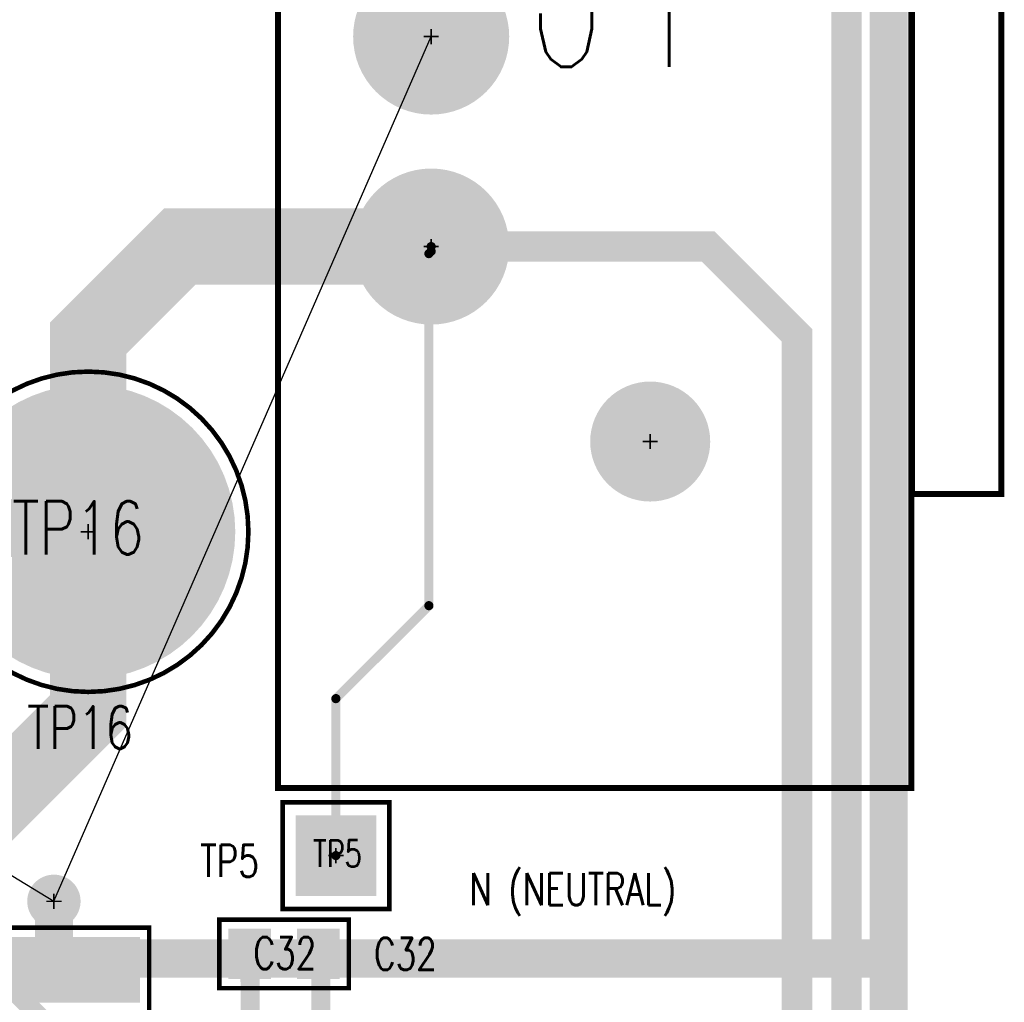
# Model space of a CAD drawing. Extents: x -7.2 to 18.3, y -5.6 to 10.9.
# Tile 107 of 112: x 9.8 to 11.1, y 5 to 6.3. Entities that reach past the tile are written whole.
import ezdxf

# ---------------------------------------------------------------- set-up
doc = ezdxf.new("R2010")
doc.units = 0
for name, pattern in [('SIG_16', [2, 1, 1]), ('SIG_165', [2, 1, 1]), ('SIG_185', [2, 1, 1]), ('SIG_188', [2, 1, 1]), ('SIG_19', [2, 1, 1])]:
    doc.linetypes.add(name, pattern=pattern)
for name, color, linetype in [('2D_LINE_02', 112, 'CONTINUOUS'), ('BOARD_OUTLINE_00', 254, 'CONTINUOUS'), ('DRIL_NPLTE_THRU_01', 16, 'CONTINUOUS'), ('DRIL_NPLTE_THRU_03', 146, 'CONTINUOUS'), ('DRIL_NPLTE_THRU_04', 176, 'CONTINUOUS'), ('DRIL_PLTE_THRU_01', 16, 'CONTINUOUS'), ('DRIL_PLTE_THRU_03', 146, 'CONTINUOUS'), ('DRIL_PLTE_THRU_04', 176, 'CONTINUOUS'), ('DRIL_SYMBOL', 254, 'CONTINUOUS'), ('LINK_00', 2, 'CONTINUOUS'), ('PADS_BOT', 5, 'CONTINUOUS'), ('PADS_INNER', 1, 'CONTINUOUS'), ('PADS_TOP', 1, 'CONTINUOUS'), ('PADS_XR_131', 3, 'CONTINUOUS'), ('PADS_XR_132', 6, 'CONTINUOUS'), ('PADS_XR_133', 254, 'CONTINUOUS'), ('PART_NAME_123', 255, 'CONTINUOUS'), ('PART_NAME_129', 2, 'CONTINUOUS'), ('PART_TOP_2DLINE_123', 255, 'CONTINUOUS'), ('PART_TOP_2DLINE_129', 2, 'CONTINUOUS'), ('TEXT_123', 255, 'CONTINUOUS'), ('TRACE_01', 1, 'CONTINUOUS'), ('TRACE_03', 130, 'CONTINUOUS'), ('VIAPTS', 56, 'CONTINUOUS')]:
    doc.layers.add(name, color=color, linetype=linetype)
doc.styles.add('W0$001', font='simplex', dxfattribs={"width": 0.75})
doc.styles.add('W0$005', font='simplex', dxfattribs={"width": 0.75})
doc.styles.add('W0$006', font='simplex', dxfattribs={"width": 0.75})
doc.styles.add('W0$008', font='simplex', dxfattribs={"width": 0.75})

# ---------------------------------------------------------------- blocks, each defined once
blk = doc.blocks.new('BOARD_1')
at = {"layer": 'BOARD_OUTLINE_00', "const_width": 0.01}
blk.add_lwpolyline([(-2.0303, 2.4627), (9.0698, 2.4627), (9.0698, -5.5373), (-2.0303, -5.5373)], close=True, dxfattribs=at)
blk = doc.blocks.new('DRAWING_275')
at = {"layer": '2D_LINE_02', "const_width": 0.05}
blk.add_lwpolyline([(-2.0303, 2.4627), (9.0698, 2.4627), (9.0698, -5.5373), (-2.0303, -5.5373)], close=True, dxfattribs=at)
blk = doc.blocks.new('SMOOTH_0$05')
at = {"const_width": 0.025}
blk.add_lwpolyline([(-0.0125, 0, 1), (0.0125, 0, 1)], format="xyb", close=True, dxfattribs=at)
blk = doc.blocks.new('DRAWING_276')
at = {"layer": '2D_LINE_02', "const_width": 0.05}
blk.add_lwpolyline([(0.1, 0), (4.125, 0), (4.125, -2.71), (2.95, -2.71), (2.85, -2.61), (2.85, -2.25), (0.1, -2.25)], close=True, dxfattribs=at)
at = {"layer": '2D_LINE_02'}
blk.add_blockref('SMOOTH_0$05', (4.125, -2.71), dxfattribs=at)
blk = doc.blocks.new('SMOOTH_0$006')
at = {"const_width": 0.003}
blk.add_lwpolyline([(-0.0015, 0, 1), (0.0015, 0, 1)], format="xyb", close=True, dxfattribs=at)
blk = doc.blocks.new('SMOOTH_0$001')
at = {"const_width": 0.0005}
blk.add_lwpolyline([(-0.00025, 0, 1), (0.00025, 0, 1)], format="xyb", close=True, dxfattribs=at)
blk = doc.blocks.new('PART_BODY_TOP_334')
at = {"layer": 'PART_TOP_2DLINE_123', "const_width": 0.006}
blk.add_lwpolyline([(0.085, 0.045), (0.085, -0.045), (-0.085, -0.045), (-0.085, 0.045)], close=True, dxfattribs=at)
at = {"layer": 'PART_TOP_2DLINE_129', "const_width": 0.001}
blk.add_lwpolyline([(0.085, 0.045), (0.085, -0.045), (-0.085, -0.045), (-0.085, 0.045)], close=True, dxfattribs=at)
at = {"layer": 'PART_TOP_2DLINE_123'}
for p in [(-0.085, 0.045), (0.085, 0.045), (-0.085, -0.045), (0.085, -0.045)]:
    blk.add_blockref('SMOOTH_0$006', p, dxfattribs=at)
at = {"layer": 'PART_TOP_2DLINE_129'}
for p in [(-0.085, 0.045), (0.085, 0.045), (-0.085, -0.045), (0.085, -0.045)]:
    blk.add_blockref('SMOOTH_0$001', p, dxfattribs=at)
blk = doc.blocks.new('DRIL_HOLE_0')
blk.add_lwpolyline([(0, 0, 1), (0, 0, 1)], format="xyb", close=True)
blk = doc.blocks.new('PAD_1')
blk.add_lwpolyline([(0, 0, 1), (0, 0, 1)], format="xyb", close=True)
blk = doc.blocks.new('PAD_37')
at = {"const_width": 0.056}
blk.add_lwpolyline([(-0.033, 0), (0.033, 0)], dxfattribs=at)
blk = doc.blocks.new('PAD_38')
at = {"const_width": 0.05}
blk.add_lwpolyline([(-0.03, 0), (0.03, 0)], dxfattribs=at)
blk = doc.blocks.new('STK_TOP_10')
at = {"layer": 'DRIL_NPLTE_THRU_01'}
blk.add_blockref('DRIL_HOLE_0', (0, 0), dxfattribs=at)
at = {"layer": 'DRIL_NPLTE_THRU_03'}
blk.add_blockref('DRIL_HOLE_0', (0, 0), dxfattribs=at)
at = {"layer": 'DRIL_NPLTE_THRU_04'}
blk.add_blockref('DRIL_HOLE_0', (0, 0), dxfattribs=at)
at = {"layer": 'PADS_BOT'}
blk.add_blockref('PAD_1', (0, 0), dxfattribs=at)
at = {"layer": 'PADS_INNER'}
blk.add_blockref('PAD_1', (0, 0), dxfattribs=at)
at = {"layer": 'PADS_TOP', "rotation": 90}
blk.add_blockref('PAD_38', (0, 0), dxfattribs=at)
at = {"layer": 'PADS_XR_131', "rotation": 90}
blk.add_blockref('PAD_37', (0, 0), dxfattribs=at)
at = {"layer": 'PADS_XR_133', "rotation": 90}
blk.add_blockref('PAD_38', (0, 0), dxfattribs=at)
blk = doc.blocks.new('SYM_TOP_7')
for name, p in [('STK_TOP_10', (-0.045, 0)), ('STK_TOP_10', (0.045, 0)), ('PART_BODY_TOP_334', (0, 0))]:
    blk.add_blockref(name, p)
blk = doc.blocks.new('PART_TOP_19')
blk.add_blockref('SYM_TOP_7', (0, 0))
at = {"layer": 'PART_NAME_123', "style": 'W0$006', "width": 0.75}
blk.add_text('C32', height=0.042, rotation=180, dxfattribs=at).set_placement((-0.118, 0.021))
at = {"layer": 'PART_NAME_129', "style": 'W0$001', "width": 0.75}
blk.add_text('C32', height=0.042, rotation=180, dxfattribs=at).set_placement((0.0401, 0.0199))
blk = doc.blocks.new('PART_BODY_TOP_366')
at = {"layer": 'PART_TOP_2DLINE_123', "const_width": 0.006}
blk.add_lwpolyline([(-0.07, -0.07), (-0.07, 0.07), (0.07, 0.07), (0.07, -0.07)], close=True, dxfattribs=at)
at = {"layer": 'PART_TOP_2DLINE_129', "const_width": 0.001}
blk.add_lwpolyline([(-0.07, -0.07), (-0.07, 0.07), (0.07, 0.07), (0.07, -0.07)], close=True, dxfattribs=at)
at = {"layer": 'PART_TOP_2DLINE_123'}
for p in [(-0.07, 0.07), (0.07, 0.07), (-0.07, -0.07), (0.07, -0.07)]:
    blk.add_blockref('SMOOTH_0$006', p, dxfattribs=at)
at = {"layer": 'PART_TOP_2DLINE_129'}
for p in [(-0.07, 0.07), (0.07, 0.07), (-0.07, -0.07), (0.07, -0.07)]:
    blk.add_blockref('SMOOTH_0$001', p, dxfattribs=at)
blk = doc.blocks.new('DRIL_SYMBOL_0$063')
at = {"layer": 'DRIL_SYMBOL', "const_width": 0.002}
for points in [[(-0.01, 0), (0.01, 0)], [(0, -0.01), (0, 0.01)]]:
    blk.add_lwpolyline(points, dxfattribs=at)
blk = doc.blocks.new('DRIL_HOLE_0$063')
at = {"const_width": 0.0315}
blk.add_lwpolyline([(-0.01575, 0, 1), (0.01575, 0, 1)], format="xyb", close=True, dxfattribs=at)
blk.add_blockref('DRIL_SYMBOL_0$063', (0, 0))
blk = doc.blocks.new('PAD_79')
at = {"const_width": 0.1}
blk.add_lwpolyline([(-0.05, 0), (0.05, 0)], dxfattribs=at)
blk = doc.blocks.new('PAD_80')
at = {"const_width": 0.106}
blk.add_lwpolyline([(-0.053, 0), (0.053, 0)], dxfattribs=at)
blk = doc.blocks.new('STK_TOP_47')
at = {"layer": 'DRIL_PLTE_THRU_01'}
blk.add_blockref('DRIL_HOLE_0$063', (0, 0), dxfattribs=at)
at = {"layer": 'DRIL_PLTE_THRU_03'}
blk.add_blockref('DRIL_HOLE_0$063', (0, 0), dxfattribs=at)
at = {"layer": 'DRIL_PLTE_THRU_04'}
blk.add_blockref('DRIL_HOLE_0$063', (0, 0), dxfattribs=at)
at = {"layer": 'PADS_BOT'}
blk.add_blockref('PAD_79', (0, 0), dxfattribs=at)
at = {"layer": 'PADS_INNER'}
blk.add_blockref('PAD_79', (0, 0), dxfattribs=at)
at = {"layer": 'PADS_TOP'}
blk.add_blockref('PAD_79', (0, 0), dxfattribs=at)
at = {"layer": 'PADS_XR_131'}
blk.add_blockref('PAD_80', (0, 0), dxfattribs=at)
at = {"layer": 'PADS_XR_132'}
blk.add_blockref('PAD_80', (0, 0), dxfattribs=at)
blk = doc.blocks.new('SYM_TOP_39')
for name in ['PART_BODY_TOP_366', 'STK_TOP_47']:
    blk.add_blockref(name, (0, 0))
blk = doc.blocks.new('PART_TOP_101')
blk.add_blockref('SYM_TOP_39', (0, 0))
at = {"layer": 'PART_NAME_123', "style": 'W0$005', "width": 0.75}
blk.add_text('TP5', height=0.042, dxfattribs=at).set_placement((-0.178, -0.028))
at = {"layer": 'PART_NAME_129', "style": 'W0$001', "width": 0.75}
blk.add_text('TP5', height=0.035, dxfattribs=at).set_placement((-0.0301, -0.0149))
blk = doc.blocks.new('PART_BODY_TOP_365')
at = {"layer": 'PART_TOP_2DLINE_123', "const_width": 0.006}
blk.add_lwpolyline([(-0.2102, 0, 1), (0.2102, 0, 1)], format="xyb", close=True, dxfattribs=at)
at = {"layer": 'PART_TOP_2DLINE_129', "const_width": 0.001}
blk.add_lwpolyline([(-0.2102, 0, 1), (0.2102, 0, 1)], format="xyb", close=True, dxfattribs=at)
blk = doc.blocks.new('DRIL_SYMBOL_0$25')
at = {"layer": 'DRIL_SYMBOL', "const_width": 0.002}
for points in [[(-0.01, 0), (0.01, 0)], [(0, -0.01), (0, 0.01)]]:
    blk.add_lwpolyline(points, dxfattribs=at)
blk = doc.blocks.new('DRIL_HOLE_0$25')
at = {"const_width": 0.125}
blk.add_lwpolyline([(-0.0625, 0, 1), (0.0625, 0, 1)], format="xyb", close=True, dxfattribs=at)
blk.add_blockref('DRIL_SYMBOL_0$25', (0, 0))
blk = doc.blocks.new('PAD_76')
at = {"const_width": 0.19}
blk.add_lwpolyline([(0, -0.095, 1), (0, 0.095, 1)], format="xyb", close=True, dxfattribs=at)
blk = doc.blocks.new('PAD_78')
at = {"const_width": 0.193}
blk.add_lwpolyline([(0, -0.0965, 1), (0, 0.0965, 1)], format="xyb", close=True, dxfattribs=at)
blk = doc.blocks.new('STK_TOP_46')
at = {"layer": 'DRIL_PLTE_THRU_01'}
blk.add_blockref('DRIL_HOLE_0$25', (0, 0), dxfattribs=at)
at = {"layer": 'DRIL_PLTE_THRU_03'}
blk.add_blockref('DRIL_HOLE_0$25', (0, 0), dxfattribs=at)
at = {"layer": 'DRIL_PLTE_THRU_04'}
blk.add_blockref('DRIL_HOLE_0$25', (0, 0), dxfattribs=at)
at = {"layer": 'PADS_BOT'}
blk.add_blockref('PAD_76', (0, 0), dxfattribs=at)
at = {"layer": 'PADS_INNER'}
blk.add_blockref('PAD_76', (0, 0), dxfattribs=at)
at = {"layer": 'PADS_TOP'}
blk.add_blockref('PAD_76', (0, 0), dxfattribs=at)
at = {"layer": 'PADS_XR_131'}
blk.add_blockref('PAD_78', (0, 0), dxfattribs=at)
at = {"layer": 'PADS_XR_132'}
blk.add_blockref('PAD_78', (0, 0), dxfattribs=at)
blk = doc.blocks.new('SYM_TOP_38')
for name in ['PART_BODY_TOP_365', 'STK_TOP_46']:
    blk.add_blockref(name, (0, 0))
blk = doc.blocks.new('PART_TOP_195')
blk.add_blockref('SYM_TOP_38', (0, 0))
at = {"layer": 'PART_NAME_123', "style": 'W0$008', "width": 0.75}
blk.add_text('TP16', height=0.056, dxfattribs=at).set_placement((-0.08, -0.285))
at = {"layer": 'PART_NAME_129', "style": 'W0$001', "width": 0.75}
blk.add_text('TP16', height=0.07, dxfattribs=at).set_placement((-0.1, -0.03))
blk = doc.blocks.new('PART_BODY_TOP_370')
at = {"layer": 'PART_TOP_2DLINE_123', "const_width": 0.006}
blk.add_lwpolyline([(-0.1655, 0.125), (0.1655, 0.125), (0.1655, -0.125), (-0.1655, -0.125)], close=True, dxfattribs=at)
at = {"layer": 'PART_TOP_2DLINE_129', "const_width": 0.001}
blk.add_lwpolyline([(-0.1655, 0.125), (0.1655, 0.125), (0.1655, -0.125), (-0.1655, -0.125)], close=True, dxfattribs=at)
at = {"layer": 'PART_TOP_2DLINE_123'}
for p in [(-0.1655, 0.125), (0.1655, 0.125), (-0.1655, -0.125), (0.1655, -0.125)]:
    blk.add_blockref('SMOOTH_0$006', p, dxfattribs=at)
at = {"layer": 'PART_TOP_2DLINE_129'}
for p in [(-0.1655, 0.125), (0.1655, 0.125), (-0.1655, -0.125), (0.1655, -0.125)]:
    blk.add_blockref('SMOOTH_0$001', p, dxfattribs=at)
blk = doc.blocks.new('PAD_89')
at = {"const_width": 0.086}
blk.add_lwpolyline([(-0.113, 0), (0.113, 0)], dxfattribs=at)
blk = doc.blocks.new('PAD_88')
at = {"const_width": 0.08}
blk.add_lwpolyline([(-0.11, 0), (0.11, 0)], dxfattribs=at)
blk = doc.blocks.new('STK_TOP_53')
at = {"layer": 'DRIL_NPLTE_THRU_01'}
blk.add_blockref('DRIL_HOLE_0', (0, 0), dxfattribs=at)
at = {"layer": 'DRIL_NPLTE_THRU_03'}
blk.add_blockref('DRIL_HOLE_0', (0, 0), dxfattribs=at)
at = {"layer": 'DRIL_NPLTE_THRU_04'}
blk.add_blockref('DRIL_HOLE_0', (0, 0), dxfattribs=at)
at = {"layer": 'PADS_BOT'}
blk.add_blockref('PAD_1', (0, 0), dxfattribs=at)
at = {"layer": 'PADS_INNER'}
blk.add_blockref('PAD_1', (0, 0), dxfattribs=at)
at = {"layer": 'PADS_TOP', "rotation": 90}
blk.add_blockref('PAD_88', (0, 0), dxfattribs=at)
at = {"layer": 'PADS_XR_131', "rotation": 90}
blk.add_blockref('PAD_89', (0, 0), dxfattribs=at)
at = {"layer": 'PADS_XR_133', "rotation": 90}
blk.add_blockref('PAD_88', (0, 0), dxfattribs=at)
blk = doc.blocks.new('SYM_TOP_43')
for name, p in [('STK_TOP_53', (-0.11, 0)), ('STK_TOP_53', (0.11, 0)), ('PART_BODY_TOP_370', (0, 0))]:
    blk.add_blockref(name, p)
blk = doc.blocks.new('PART_TOP_425')
blk.add_blockref('SYM_TOP_43', (0, 0))
at = {"layer": 'PART_NAME_123', "style": 'W0$006', "width": 0.75}
blk.add_text('C220', height=0.042, rotation=180, dxfattribs=at).set_placement((0.3009, -0.0671))
at = {"layer": 'PART_NAME_129', "style": 'W0$001', "width": 0.75}
blk.add_text('C220', height=0.042, rotation=90, dxfattribs=at).set_placement((0.0149, -0.0501))
blk = doc.blocks.new('SMOOTH_0$008')
at = {"const_width": 0.004}
blk.add_lwpolyline([(-0.002, 0, 1), (0.002, 0, 1)], format="xyb", close=True, dxfattribs=at)
blk = doc.blocks.new('PART_BODY_TOP_427')
at = {"layer": 'PART_TOP_2DLINE_123', "const_width": 0.008}
for points in [[(-0.9862, 0.201), (-0.9862, -0.6299), (0.9862, -0.6299), (0.9862, 0.201)], [(-0.9862, 0.201), (-0.9862, -0.6299), (0.9862, -0.6299), (0.9862, 0.201)], [(-0.6004, -0.631), (-0.6004, -0.748), (0.6004, -0.748), (0.6004, -0.631)], [(-0.6004, -0.631), (-0.6004, -0.748), (0.6004, -0.748), (0.6004, -0.631)]]:
    blk.add_lwpolyline(points, close=True, dxfattribs=at)
at = {"layer": 'PART_TOP_2DLINE_129', "const_width": 0.001}
for points in [[(-0.9862, 0.201), (-0.9862, -0.6299), (0.9862, -0.6299), (0.9862, 0.201)], [(-0.9862, 0.201), (-0.9862, -0.6299), (0.9862, -0.6299), (0.9862, 0.201)], [(-0.6004, -0.631), (-0.6004, -0.748), (0.6004, -0.748), (0.6004, -0.631)], [(-0.6004, -0.631), (-0.6004, -0.748), (0.6004, -0.748), (0.6004, -0.631)]]:
    blk.add_lwpolyline(points, close=True, dxfattribs=at)
at = {"layer": 'PART_TOP_2DLINE_123'}
for p in [(-0.9862, 0.201), (-0.9862, 0.201), (-0.9862, -0.6299), (-0.9862, -0.6299), (-0.6004, -0.631), (-0.6004, -0.631), (-0.6004, -0.748), (-0.6004, -0.748)]:
    blk.add_blockref('SMOOTH_0$008', p, dxfattribs=at)
at = {"layer": 'PART_TOP_2DLINE_129'}
for p in [(-0.9862, 0.201), (-0.9862, 0.201), (-0.9862, -0.6299), (-0.9862, -0.6299), (-0.6004, -0.631), (-0.6004, -0.631), (-0.6004, -0.748), (-0.6004, -0.748)]:
    blk.add_blockref('SMOOTH_0$001', p, dxfattribs=at)
blk = doc.blocks.new('DRIL_SYMBOL_0$0708661417')
at = {"layer": 'DRIL_SYMBOL', "const_width": 0.002}
for points in [[(-0.01, 0), (0.01, 0)], [(0, -0.01), (0, 0.01)]]:
    blk.add_lwpolyline(points, dxfattribs=at)
blk = doc.blocks.new('DRIL_HOLE_0$0708661417')
at = {"const_width": 0.0354}
blk.add_lwpolyline([(-0.0177, 0, 1), (0.0177, 0, 1)], format="xyb", close=True, dxfattribs=at)
blk.add_blockref('DRIL_SYMBOL_0$0708661417', (0, 0))
blk = doc.blocks.new('PAD_172')
at = {"const_width": 0.0787}
blk.add_lwpolyline([(0, -0.0394, 1), (0, 0.0394, 1)], format="xyb", close=True, dxfattribs=at)
blk = doc.blocks.new('PAD_173')
at = {"const_width": 0.1024}
blk.add_lwpolyline([(0, -0.0512, 1), (0, 0.0512, 1)], format="xyb", close=True, dxfattribs=at)
blk = doc.blocks.new('STK_TOP_104')
at = {"layer": 'DRIL_PLTE_THRU_01'}
blk.add_blockref('DRIL_HOLE_0$0708661417', (0, 0), dxfattribs=at)
at = {"layer": 'DRIL_PLTE_THRU_03'}
blk.add_blockref('DRIL_HOLE_0$0708661417', (0, 0), dxfattribs=at)
at = {"layer": 'DRIL_PLTE_THRU_04'}
blk.add_blockref('DRIL_HOLE_0$0708661417', (0, 0), dxfattribs=at)
at = {"layer": 'PADS_BOT'}
blk.add_blockref('PAD_172', (0, 0), dxfattribs=at)
at = {"layer": 'PADS_INNER'}
blk.add_blockref('PAD_172', (0, 0), dxfattribs=at)
at = {"layer": 'PADS_TOP'}
blk.add_blockref('PAD_172', (0, 0), dxfattribs=at)
at = {"layer": 'PADS_XR_131'}
blk.add_blockref('PAD_173', (0, 0), dxfattribs=at)
at = {"layer": 'PADS_XR_132'}
blk.add_blockref('PAD_173', (0, 0), dxfattribs=at)
blk = doc.blocks.new('DRIL_SYMBOL_0$1377952756')
at = {"layer": 'DRIL_SYMBOL', "const_width": 0.002}
for points in [[(-0.01, 0), (0.01, 0)], [(0, -0.01), (0, 0.01)]]:
    blk.add_lwpolyline(points, dxfattribs=at)
blk = doc.blocks.new('DRIL_HOLE_0$1377952756')
at = {"const_width": 0.0689}
blk.add_lwpolyline([(-0.0344, 0, 1), (0.0344, 0, 1)], format="xyb", close=True, dxfattribs=at)
blk.add_blockref('DRIL_SYMBOL_0$1377952756', (0, 0))
blk = doc.blocks.new('PAD_174')
at = {"const_width": 0.0394}
blk.add_lwpolyline([(0, -0.0197, 1), (0, 0.0197, 1)], format="xyb", close=True, dxfattribs=at)
blk = doc.blocks.new('STK_TOP_105')
at = {"layer": 'DRIL_NPLTE_THRU_01'}
blk.add_blockref('DRIL_HOLE_0$1377952756', (0, 0), dxfattribs=at)
at = {"layer": 'DRIL_NPLTE_THRU_03'}
blk.add_blockref('DRIL_HOLE_0$1377952756', (0, 0), dxfattribs=at)
at = {"layer": 'DRIL_NPLTE_THRU_04'}
blk.add_blockref('DRIL_HOLE_0$1377952756', (0, 0), dxfattribs=at)
at = {"layer": 'PADS_BOT'}
blk.add_blockref('PAD_174', (0, 0), dxfattribs=at)
at = {"layer": 'PADS_INNER'}
blk.add_blockref('PAD_174', (0, 0), dxfattribs=at)
at = {"layer": 'PADS_TOP'}
blk.add_blockref('PAD_174', (0, 0), dxfattribs=at)
at = {"layer": 'PADS_XR_131'}
blk.add_blockref('PAD_172', (0, 0), dxfattribs=at)
at = {"layer": 'PADS_XR_132'}
blk.add_blockref('PAD_172', (0, 0), dxfattribs=at)
blk = doc.blocks.new('SYM_TOP_100')
for name, p in [('PART_BODY_TOP_427', (0, 0)), ('STK_TOP_104', (-0.2756, 0)), ('STK_TOP_104', (0, 0)), ('STK_TOP_105', (-0.5315, -0.2874))]:
    blk.add_blockref(name, p)
blk = doc.blocks.new('PART_TOP_572')
blk.add_blockref('SYM_TOP_100', (0, 0))
at = {"layer": 'PART_NAME_129', "style": 'W0$001', "width": 0.75}
blk.add_text('J1', height=0.21, rotation=270, dxfattribs=at).set_placement((-0.0399, -0.13))
blk = doc.blocks.new('SMOOTH_0$025')
at = {"const_width": 0.0125}
blk.add_lwpolyline([(-0.00625, 0, 1), (0.00625, 0, 1)], format="xyb", close=True, dxfattribs=at)
blk = doc.blocks.new('SMOOTH_0$04')
at = {"const_width": 0.02}
blk.add_lwpolyline([(-0.01, 0, 1), (0.01, 0, 1)], format="xyb", close=True, dxfattribs=at)
blk = doc.blocks.new('SMOOTH_0$1')
at = {"const_width": 0.05}
blk.add_lwpolyline([(-0.025, 0, 1), (0.025, 0, 1)], format="xyb", close=True, dxfattribs=at)
blk = doc.blocks.new('SMOOTH_0$012')
at = {"const_width": 0.006}
blk.add_lwpolyline([(-0.003, 0, 1), (0.003, 0, 1)], format="xyb", close=True, dxfattribs=at)
blk = doc.blocks.new('DRIL_SYMBOL_0$03')
at = {"layer": 'DRIL_SYMBOL', "const_width": 0.002}
for points in [[(-0.01, 0), (0.01, 0)], [(0, -0.01), (0, 0.01)]]:
    blk.add_lwpolyline(points, dxfattribs=at)
blk = doc.blocks.new('DRIL_HOLE_0$03')
at = {"const_width": 0.015}
blk.add_lwpolyline([(-0.0075, 0, 1), (0.0075, 0, 1)], format="xyb", close=True, dxfattribs=at)
blk.add_blockref('DRIL_SYMBOL_0$03', (0, 0))
blk = doc.blocks.new('PAD_5')
at = {"const_width": 0.035}
blk.add_lwpolyline([(0, -0.0175, 1), (0, 0.0175, 1)], format="xyb", close=True, dxfattribs=at)
blk = doc.blocks.new('PAD_189')
at = {"const_width": 0.0275}
blk.add_lwpolyline([(0, -0.01375, 1), (0, 0.01375, 1)], format="xyb", close=True, dxfattribs=at)
blk = doc.blocks.new('STK_TOP_3')
at = {"layer": 'DRIL_PLTE_THRU_01'}
blk.add_blockref('DRIL_HOLE_0$03', (0, 0), dxfattribs=at)
at = {"layer": 'DRIL_PLTE_THRU_03'}
blk.add_blockref('DRIL_HOLE_0$03', (0, 0), dxfattribs=at)
at = {"layer": 'DRIL_PLTE_THRU_04'}
blk.add_blockref('DRIL_HOLE_0$03', (0, 0), dxfattribs=at)
at = {"layer": 'PADS_BOT'}
blk.add_blockref('PAD_189', (0, 0), dxfattribs=at)
at = {"layer": 'PADS_INNER'}
blk.add_blockref('PAD_5', (0, 0), dxfattribs=at)
at = {"layer": 'PADS_TOP'}
blk.add_blockref('PAD_189', (0, 0), dxfattribs=at)
blk = doc.blocks.new('SYM_TOP_1')
blk.add_blockref('STK_TOP_3', (0, 0))

msp = doc.modelspace()

# ---------------------------------------------------------------- linework, layer by layer
at = {"layer": 'LINK_00', "linetype": 'SIG_165'}
for p, q in [((9.805, 5.165), (10.3, 6.2999)), ((8.395, 6.025), (9.805, 5.165))]:
    msp.add_line(p, q, dxfattribs=at)
at = {"layer": 'TRACE_01', "linetype": 'SIG_188'}
for points, const_width in [([(9.85, 5.65), (9.85, 5.904), (9.9703, 6.0243), (10.3, 6.0243)], 0.1), ([(10.175, 5.225), (10.175, 5.431), (10.297, 5.553), (10.297, 6.015), (10.3, 6.018), (10.3, 6.0243)], 0.012), ([(9.4552, 5.1799), (9.615, 5.1799), (9.85, 5.4149), (9.85, 5.65)], 0.1)]:
    msp.add_lwpolyline(points, dxfattribs=dict(at, const_width=const_width))
at = {"layer": 'TRACE_01', "linetype": 'SIG_165', "const_width": 0.05}
msp.add_lwpolyline([(9.805, 5.075), (9.805, 5.165)], dxfattribs=at)
at = {"layer": 'TRACE_01', "linetype": 'SIG_19', "const_width": 0.025}
msp.add_lwpolyline([(10.0552, 4.9749), (10.063, 4.9827), (10.062, 5.096)], dxfattribs=at)
at = {"layer": 'TRACE_01', "linetype": 'SIG_16', "const_width": 0.025}
msp.add_lwpolyline([(10.1552, 4.9749), (10.1552, 5.0778), (10.152, 5.096)], dxfattribs=at)
at = {"layer": 'TRACE_03', "linetype": 'SIG_185', "const_width": 0.04}
msp.add_lwpolyline([(10.635, 1.825), (10.635, 1.9151), (10.4451, 2.105), (10.4451, 2.795), (10.5052, 2.8551), (10.5052, 4.165), (10.845, 4.5048), (10.845, 6.421), (10.6905, 6.5755), (10.3, 6.5755)], dxfattribs=at)
at = {"layer": 'TRACE_03', "linetype": 'SIG_188', "const_width": 0.04}
msp.add_lwpolyline([(10.43, 1.83), (10.43, 1.9401), (10.3801, 1.99), (10.3801, 2.8224), (10.4401, 2.8824), (10.4401, 4.1949), (10.7801, 4.5349), (10.7801, 5.9076), (10.6634, 6.0243), (10.3, 6.0243)], dxfattribs=at)
at = {"layer": 'TRACE_03', "linetype": 'SIG_19', "const_width": 0.025}
msp.add_lwpolyline([(10.0552, 4.9749), (9.8252, 4.9749), (9.6002, 5.1999), (9.6002, 5.4999), (9.5002, 5.5999), (9.0352, 5.5999), (8.9002, 5.7349), (8.8302, 5.7349)], dxfattribs=at)

# ---------------------------------------------------------------- block references
for name, p in [('DRAWING_275', (1.8304, 5.3372)), ('DRAWING_276', (6.7752, 7.7999)), ('BOARD_1', (1.8304, 5.3372)), ('PART_TOP_195', (9.85, 5.65)), ('PART_TOP_101', (10.175, 5.225))]:
    msp.add_blockref(name, p)
for name, p, rotation in [('PART_TOP_572', (10.3, 6.2999), 90), ('PART_TOP_19', (10.107, 5.096), 180), ('PART_TOP_425', (9.805, 4.965), 270)]:
    msp.add_blockref(name, p, dxfattribs=dict(rotation=rotation))
at = {"layer": 'TRACE_01'}
for name, p in [('SMOOTH_0$1', (9.9703, 6.0243)), ('SMOOTH_0$1', (10.3, 6.0243)), ('SMOOTH_0$012', (10.297, 6.015)), ('SMOOTH_0$012', (10.3, 6.0243)), ('SMOOTH_0$012', (10.3, 6.018)), ('SMOOTH_0$1', (9.85, 5.904)), ('SMOOTH_0$1', (9.85, 5.65)), ('SMOOTH_0$1', (9.85, 5.65)), ('SMOOTH_0$012', (10.297, 5.553)), ('SMOOTH_0$1', (9.85, 5.4149)), ('SMOOTH_0$012', (10.175, 5.431)), ('SMOOTH_0$012', (10.175, 5.225)), ('SMOOTH_0$05', (9.805, 5.165)), ('SMOOTH_0$025', (10.062, 5.096)), ('SMOOTH_0$025', (10.152, 5.096)), ('SMOOTH_0$05', (9.805, 5.075)), ('SMOOTH_0$025', (10.1552, 5.0778))]:
    msp.add_blockref(name, p, dxfattribs=at)
at = {"layer": 'TRACE_03'}
for p in [(10.3, 6.0243), (10.6634, 6.0243), (10.7801, 5.9076)]:
    msp.add_blockref('SMOOTH_0$04', p, dxfattribs=at)
at = {"layer": 'VIAPTS', "linetype": 'SIG_165'}
msp.add_blockref('SYM_TOP_1', (9.805, 5.165), dxfattribs=at)

# ---------------------------------------------------------------- texts
at = {"layer": 'TEXT_123', "style": 'W0$006', "width": 0.75}
msp.add_text('N (NEUTRAL)', height=0.042, dxfattribs=at).set_placement((10.3501, 5.1599))

doc.saveas('drawing.dxf')
